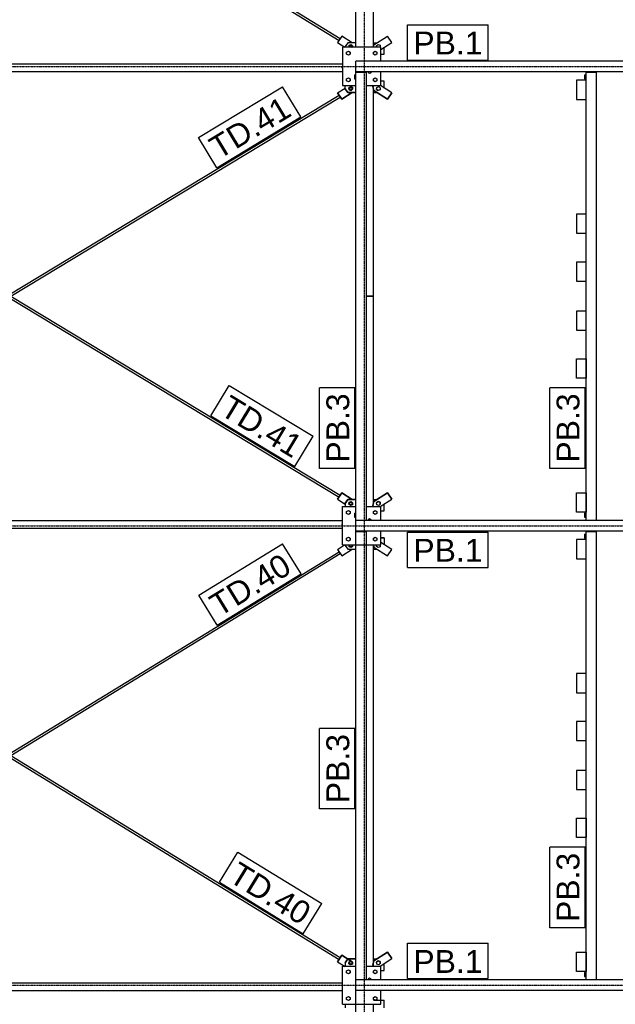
# Model space of a CAD drawing. Header units: millimetres. Extents: x -288865 to 11255, y 102926 to 380857.
# Tile 85 of 142: x -160826 to -157714, y 269613 to 274757. Entities that reach past the tile are written whole.
import ezdxf

# ---------------------------------------------------------------- set-up
doc = ezdxf.new("R2010")
doc.units = ezdxf.units.MM
doc.header["$MEASUREMENT"] = 0
doc.set_wipeout_variables(frame=1)
doc.linetypes.add('DXK_LINE_DOT3', pattern=[5.9187, 2.979, -0.9799, 0.9799, -0.9799])
for name, color, linetype in [('TS_INNE_OBIEKTY', 7, 'Continuous'), ('TS_LINIE_WIDOCZNE', 7, 'Continuous'), ('TS_OPISY', 7, 'Continuous'), ('TS_OPISY_LINIE', 7, 'Continuous'), ('TS_OPISY_RAMKA', 7, 'Continuous')]:
    doc.layers.add(name, color=color, linetype=linetype)
doc.styles.add('ARIAL', font='arial.ttf')

# ---------------------------------------------------------------- blocks, each defined once
blk = doc.blocks.new('Part-65880428-1371 - 1330')
at = {"layer": 'TS_LINIE_WIDOCZNE', "color": 1, "linetype": 'Continuous'}
for p, q in [((38556.8, 57190.4), (38553.6, 57185.3)), ((38553.6, 57185.3), (38558.2, 57164.6)), ((38553.6, 57185.3), (38553.6, 57185.2)), ((38558.2, 57164.5), (38553.6, 57185.2)), ((38558.2, 57164.6), (38629.9, 57119)), ((38558.2, 57164.6), (38558.2, 57164.5)), ((38629.9, 57118.9), (38558.2, 57164.5)), ((38651.4, 57152.8), (38592.2, 57190.4)), ((38629.9, 57119), (38651.4, 57152.8)), ((38651.4, 57152.7), (38629.9, 57118.9)), ((38651.4, 57152.8), (38651.4, 57152.7)), ((38629.9, 57119), (38629.9, 57118.9))]:
    blk.add_line(p, q, dxfattribs=at)
blk = doc.blocks.new('Part-65880428-1372 - 1330')
at = {"layer": 'TS_LINIE_WIDOCZNE', "color": 1, "linetype": 'Continuous'}
for p, q in [((38558.2, 57402.8), (38629.9, 57448.4)), ((38595, 57378.8), (38651.4, 57414.7)), ((38595, 57378.7), (38651.4, 57414.6)), ((38651.4, 57414.7), (38629.9, 57448.4)), ((38651.4, 57414.6), (38651.4, 57414.7)), ((38555.4, 57390.4), (38558.2, 57402.8))]:
    blk.add_line(p, q, dxfattribs=at)
blk = doc.blocks.new('Part-65880428-1373 - 1330')
at = {"layer": 'TS_LINIE_WIDOCZNE', "color": 1, "linetype": 'Continuous'}
for p, q in [((38407.6, 57174), (38407.6, 57190.4)), ((38407.6, 57173.8), (38407.6, 57174)), ((38407.6, 57174), (38422.6, 57154)), ((38422.6, 57153.8), (38407.6, 57173.8)), ((38422.6, 57153.8), (38422.6, 57154)), ((38422.6, 57154), (38464.5, 57154)), ((38464.5, 57153.8), (38422.6, 57153.8)), ((38430.6, 57174.1), (38431, 57176.3)), ((38431, 57172), (38430.6, 57174.1)), ((38431, 57176.1), (38430.7, 57174.1)), ((38431, 57176.3), (38432, 57178.2)), ((38432, 57178.1), (38431, 57176.1)), ((38432, 57170), (38431, 57172)), ((38432, 57178.2), (38433.5, 57179.8)), ((38433.5, 57179.6), (38432, 57178.1)), ((38433.5, 57168.5), (38432, 57170)), ((38433.5, 57179.8), (38435.5, 57180.8)), ((38435.5, 57180.6), (38433.5, 57179.6)), ((38435.5, 57167.5), (38433.5, 57168.5)), ((38435.5, 57180.8), (38437.6, 57181.1)), ((38437.6, 57181), (38435.5, 57180.6)), ((38437.6, 57167.1), (38435.5, 57167.5)), ((38437.6, 57181), (38437.6, 57181.1)), ((38437.6, 57181.1), (38439.8, 57180.8)), ((38439.8, 57180.6), (38437.6, 57181)), ((38439.8, 57167.5), (38437.6, 57167.1)), ((38439.8, 57180.8), (38441.8, 57179.8)), ((38441.8, 57179.6), (38439.8, 57180.6)), ((38441.8, 57168.5), (38439.8, 57167.5)), ((38441.8, 57179.8), (38443.3, 57178.2)), ((38443.3, 57178.1), (38441.8, 57179.6)), ((38443.3, 57170), (38441.8, 57168.5)), ((38443.3, 57178.2), (38444.3, 57176.3)), ((38444.3, 57176.1), (38443.3, 57178.1)), ((38444.3, 57172), (38443.3, 57170)), ((38444.3, 57176.3), (38444.6, 57174.1)), ((38444.6, 57174.1), (38444.3, 57176.1)), ((38444.6, 57174.1), (38444.3, 57172))]:
    blk.add_line(p, q, dxfattribs=at)
blk = doc.blocks.new('Part-65880428-1374 - 1330')
at = {"layer": 'TS_LINIE_WIDOCZNE', "color": 1, "linetype": 'Continuous'}
for p, q in [((38612.4, 57214), (38595, 57214)), ((38612.4, 57177.6), (38612.4, 57214)), ((38555.5, 57154), (38574.8, 57154)), ((38555.5, 57153.8), (38575, 57153.8))]:
    blk.add_line(p, q, dxfattribs=at)
blk = doc.blocks.new('Part-65880428-1375 - 1330')
at = {"layer": 'TS_LINIE_WIDOCZNE', "color": 1, "linetype": 'Continuous'}
for p, q in [((38422.7, 57413.8), (38407.7, 57393.8)), ((38464.5, 57413.8), (38422.7, 57413.8)), ((38407.7, 57393.8), (38407.7, 57390.4)), ((38430.7, 57393.8), (38431, 57395.9)), ((38431, 57391.6), (38430.7, 57393.8)), ((38431, 57395.9), (38432, 57397.9)), ((38431.6, 57390.4), (38431, 57391.6)), ((38432, 57397.9), (38433.5, 57399.4)), ((38433.5, 57399.4), (38435.5, 57400.4)), ((38435.5, 57400.4), (38437.7, 57400.8)), ((38437.7, 57400.6), (38437.7, 57400.8)), ((38437.7, 57400.8), (38439.8, 57400.4)), ((38439.8, 57400.4), (38441.8, 57399.4)), ((38441.8, 57399.4), (38443.3, 57397.9)), ((38443.3, 57397.9), (38444.3, 57395.9)), ((38443.7, 57390.4), (38444.3, 57391.6)), ((38444.3, 57395.9), (38444.7, 57393.8)), ((38444.7, 57393.8), (38444.3, 57391.6))]:
    blk.add_line(p, q, dxfattribs=at)
blk = doc.blocks.new('Part-65880428-1376 - 1330')
at = {"layer": 'TS_LINIE_WIDOCZNE', "color": 1, "linetype": 'Continuous'}
for p, q in [((38555.5, 57413.8), (38575.4, 57413.8)), ((38612.3, 57353.8), (38612.3, 57389.7)), ((38595, 57353.8), (38612.3, 57353.8)), ((38595, 57353.6), (38612.3, 57353.6)), ((38612.3, 57353.6), (38612.3, 57353.8))]:
    blk.add_line(p, q, dxfattribs=at)
blk = doc.blocks.new('Part-65880428-1379 - 1330')
at = {"layer": 'TS_LINIE_WIDOCZNE', "color": 1, "linetype": 'Continuous'}
for p, q in [((38558.2, 55017.2), (38629.9, 55062.7)), ((38629.9, 55062.6), (38558.2, 55017)), ((38629.9, 55062.7), (38651.4, 55029)), ((38629.9, 55062.7), (38629.9, 55062.6)), ((38651.4, 55028.9), (38629.9, 55062.6)), ((38553.6, 54996.5), (38558.2, 55017.2)), ((38558.2, 55017), (38553.6, 54996.3)), ((38553.6, 54996.3), (38553.6, 54996.5)), ((38557.4, 54990.4), (38553.6, 54996.3)), ((38558.2, 55017.2), (38558.2, 55017)), ((38590.9, 54990.4), (38651.4, 55028.9)), ((38651.4, 55029), (38651.4, 55028.9))]:
    blk.add_line(p, q, dxfattribs=at)
blk = doc.blocks.new('Part-65880428-1380 - 1330')
at = {"layer": 'TS_LINIE_WIDOCZNE', "color": 1, "linetype": 'Continuous'}
for p, q in [((38555.6, 54790.4), (38558.2, 54778.8)), ((38651.4, 54767.1), (38595, 54802.9)), ((38651.4, 54767), (38595, 54802.8)), ((38558.2, 54778.8), (38629.9, 54733.2)), ((38629.9, 54733.2), (38651.4, 54767)), ((38651.4, 54767), (38651.4, 54767.1))]:
    blk.add_line(p, q, dxfattribs=at)
blk = doc.blocks.new('Part-65880428-1381 - 1330')
at = {"layer": 'TS_LINIE_WIDOCZNE', "color": 1, "linetype": 'Continuous'}
for p, q in [((38407.6, 55007.8), (38422.6, 55027.8)), ((38422.6, 55027.7), (38407.6, 55007.7)), ((38407.6, 55007.8), (38407.6, 54990.4)), ((38422.6, 55027.8), (38464.5, 55027.8)), ((38422.6, 55027.7), (38422.6, 55027.8)), ((38464.5, 55027.7), (38422.6, 55027.7)), ((38430.6, 55007.5), (38431, 55009.7)), ((38431, 55005.3), (38430.6, 55007.5)), ((38430.7, 55007.6), (38431, 55005.5)), ((38431, 55009.7), (38432, 55011.6)), ((38431, 55005.5), (38432, 55003.5)), ((38432, 55003.4), (38431, 55005.3)), ((38432, 55011.6), (38433.5, 55013.2)), ((38432, 55003.5), (38433.5, 55002)), ((38433.5, 55001.8), (38432, 55003.4)), ((38433.5, 55013.2), (38435.5, 55014.2)), ((38433.5, 55002), (38435.5, 55001)), ((38435.5, 55000.8), (38433.5, 55001.8)), ((38435.5, 55014.2), (38437.6, 55014.5)), ((38435.5, 55001), (38437.6, 55000.7)), ((38437.6, 55000.5), (38435.5, 55000.8)), ((38437.6, 55014.5), (38439.8, 55014.2)), ((38437.6, 55000.7), (38439.8, 55001)), ((38439.8, 55000.8), (38437.6, 55000.5)), ((38437.6, 55000.5), (38437.6, 55000.7)), ((38439.8, 55014.2), (38441.8, 55013.2)), ((38439.8, 55001), (38441.8, 55002)), ((38441.8, 55001.8), (38439.8, 55000.8)), ((38441.8, 55013.2), (38443.3, 55011.6)), ((38441.8, 55002), (38443.3, 55003.5)), ((38443.3, 55003.4), (38441.8, 55001.8)), ((38443.3, 55011.6), (38444.3, 55009.7)), ((38443.3, 55003.5), (38444.3, 55005.5)), ((38444.3, 55005.3), (38443.3, 55003.4)), ((38444.3, 55009.7), (38444.6, 55007.5)), ((38444.3, 55005.5), (38444.6, 55007.6)), ((38444.6, 55007.5), (38444.3, 55005.3))]:
    blk.add_line(p, q, dxfattribs=at)
blk = doc.blocks.new('Part-65880428-1382 - 1330')
at = {"layer": 'TS_LINIE_WIDOCZNE', "color": 1, "linetype": 'Continuous'}
for p, q in [((38555.5, 55027.8), (38575, 55027.8)), ((38555.5, 55027.7), (38574.8, 55027.7)), ((38612.4, 54967.7), (38612.4, 55004.1)), ((38595, 54967.7), (38612.4, 54967.7))]:
    blk.add_line(p, q, dxfattribs=at)
blk = doc.blocks.new('Part-65880428-1762 - 1330')
at = {"layer": 'TS_LINIE_WIDOCZNE', "color": 1, "linetype": 'Continuous'}
for p, q in [((39674.5, 57260.4), (39674.5, 57262.9)), ((39682.5, 57260.4), (39682.5, 57262.9))]:
    blk.add_line(p, q, dxfattribs=at)
blk = doc.blocks.new('Part-65880428-1383 - 1330')
at = {"layer": 'TS_LINIE_WIDOCZNE', "color": 1, "linetype": 'Continuous'}
for p, q in [((38407.7, 54790.4), (38407.7, 54787.9)), ((38407.7, 54787.9), (38422.7, 54767.9)), ((38430.7, 54787.9), (38431, 54790)), ((38431, 54785.7), (38430.7, 54787.9)), ((38431, 54790), (38431.2, 54790.4)), ((38432, 54783.7), (38431, 54785.7)), ((38444.3, 54785.7), (38443.3, 54783.7)), ((38444.1, 54790.4), (38444.3, 54790)), ((38444.3, 54790), (38444.7, 54787.9)), ((38444.7, 54787.9), (38444.3, 54785.7)), ((38422.7, 54767.9), (38464.5, 54767.9)), ((38433.5, 54782.2), (38432, 54783.7)), ((38435.5, 54781.2), (38433.5, 54782.2)), ((38437.7, 54780.9), (38435.5, 54781.2)), ((38439.8, 54781.2), (38437.7, 54780.9)), ((38437.7, 54780.9), (38437.7, 54781)), ((38441.8, 54782.2), (38439.8, 54781.2)), ((38443.3, 54783.7), (38441.8, 54782.2))]:
    blk.add_line(p, q, dxfattribs=at)
blk = doc.blocks.new('Part-65880428-1384 - 1330')
at = {"layer": 'TS_LINIE_WIDOCZNE', "color": 1, "linetype": 'Continuous'}
for p, q in [((38595, 54828), (38612.3, 54828)), ((38612.3, 54827.8), (38595, 54827.8)), ((38612.3, 54828), (38612.3, 54791.9)), ((38555.5, 54767.9), (38575.4, 54767.9))]:
    blk.add_line(p, q, dxfattribs=at)
blk = doc.blocks.new('Part-65880428-1760 - 1330')
at = {"layer": 'TS_LINIE_WIDOCZNE', "color": 1, "linetype": 'Continuous'}
for p, q in [((39674.5, 54917.9), (39674.5, 54920.4)), ((39682.5, 54917.9), (39682.5, 54920.4))]:
    blk.add_line(p, q, dxfattribs=at)
blk = doc.blocks.new('Part-65880428-1764 - 1330')
at = {"layer": 'TS_LINIE_WIDOCZNE', "color": 1, "linetype": 'Continuous'}
for p, q in [((38471.5, 54917.9), (38471.5, 54920.4)), ((38479.5, 54917.9), (38479.5, 54920.4))]:
    blk.add_line(p, q, dxfattribs=at)
blk = doc.blocks.new('Part-65880428-1561 - 1330')
at = {"layer": 'TS_LINIE_WIDOCZNE', "color": 1, "linetype": 'Continuous'}
for p, q in [((36650, 53696.9), (38376.1, 54755.2)), ((36661.3, 53689.8), (38382.5, 54745)), ((35147.8, 52776), (36638.5, 53689.9)), ((35154.1, 52765.8), (36650, 53682.9)), ((35148.7, 52774.6), (35147.8, 52776)), ((35150.8, 52771), (35148.7, 52774.6)), ((35151.8, 52769.5), (35150.8, 52771))]:
    blk.add_line(p, q, dxfattribs=at)
blk = doc.blocks.new('Part-65880428-1559 - 1330')
at = {"layer": 'TS_LINIE_WIDOCZNE', "color": 1, "linetype": 'Continuous'}
for p, q in [((35154.1, 59414.9), (36649.6, 58498.5)), ((35147.8, 59404.7), (35148.7, 59406.1)), ((35147.8, 59404.7), (36638.1, 58491.5)), ((35148.7, 59406.1), (35150.9, 59409.7)), ((35150.9, 59409.7), (35151.8, 59411.2)), ((36660.9, 58491.6), (38382.5, 57436.6)), ((36649.6, 58484.4), (38376.1, 57426.5))]:
    blk.add_line(p, q, dxfattribs=at)
blk = doc.blocks.new('Part-65880428-1541 - 1330')
at = {"layer": 'TS_LINIE_WIDOCZNE', "color": 1, "linetype": 'Continuous'}
for p, q in [((39667.5, 54920.4), (39667.5, 57260.4)), ((39667.5, 57260.4), (39722.5, 57260.4)), ((39722.5, 54920.4), (39722.5, 57260.4)), ((39667.5, 54920.4), (39722.5, 54920.4))]:
    blk.add_line(p, q, dxfattribs=at)
blk = doc.blocks.new('Part-65880428-1481 - 1330')
at = {"layer": 'TS_LINIE_WIDOCZNE', "color": 1, "linetype": 'Continuous'}
for p, q in [((38464.5, 57390.4), (38464.5, 62102.5)), ((38555.5, 57390.7), (38555.5, 59592.8)), ((38555.5, 57188.3), (38555.5, 57190.4)), ((38555.5, 56090.8), (38555.5, 57176.8)), ((38519.5, 56090.8), (38555.5, 56090.8))]:
    blk.add_line(p, q, dxfattribs=at)
blk = doc.blocks.new('Part-65880428-1563 - 1330')
at = {"layer": 'TS_LINIE_WIDOCZNE', "color": 1, "linetype": 'Continuous'}
for p, q in [((36650, 56097.7), (38376.2, 57140.8)), ((36661.5, 56090.7), (38382.6, 57130.6)), ((35148.7, 55190.5), (36638.4, 56090.7)), ((35154.9, 55180.3), (36650, 56083.7)), ((35152.6, 55184.1), (35148.7, 55190.5)), ((35153.4, 55182.7), (35154.9, 55180.3))]:
    blk.add_line(p, q, dxfattribs=at)
blk = doc.blocks.new('Part-65880428-1663 - 1330')
at = {"layer": 'TS_LINIE_WIDOCZNE', "color": 1, "linetype": 'Continuous'}
for p, q in [((38368.6, 57152.8), (38407.6, 57177.6)), ((38368.6, 57152.7), (38368.6, 57152.8)), ((38368.6, 57152.8), (38390.1, 57119)), ((38390.1, 57118.9), (38368.6, 57152.7)), ((38445, 57153.8), (38390.1, 57118.9)), ((38390.1, 57119), (38444.8, 57153.8)), ((38390.1, 57118.9), (38390.1, 57119))]:
    blk.add_line(p, q, dxfattribs=at)
blk = doc.blocks.new('Part-65880428-1531 - 1330')
at = {"layer": 'TS_LINIE_WIDOCZNE', "color": 1, "linetype": 'Continuous'}
for p, q in [((42155.5, 54917.9), (38464.5, 54917.9)), ((38464.5, 54862.9), (38464.5, 54917.9)), ((42155.5, 54862.9), (42155.5, 54917.9)), ((42155.5, 54862.9), (38464.5, 54862.9))]:
    blk.add_line(p, q, dxfattribs=at)
blk = doc.blocks.new('Part-65880428-1532 - 1330')
at = {"layer": 'TS_LINIE_WIDOCZNE', "color": 1, "linetype": 'Continuous'}
for p, q in [((38595, 57390.4), (38395, 57390.4)), ((38395, 57390.4), (38395, 57190.4)), ((38595, 57317.9), (38595, 57390.4)), ((38595, 57190.4), (38595, 57262.9)), ((38395, 57190.4), (38464.5, 57190.4)), ((38519.5, 57190.4), (38595, 57190.4))]:
    blk.add_line(p, q, dxfattribs=at)
blk.add_arc((38536, 57264.4), 10, 188.8423, 351.1577, dxfattribs=at)
blk = doc.blocks.new('Part-65880428-1534 - 1330')
at = {"layer": 'TS_LINIE_WIDOCZNE', "color": 1, "linetype": 'Continuous'}
for p, q in [((38464.5, 54920.4), (38464.5, 57260.4)), ((38464.5, 57260.4), (38519.5, 57260.4)), ((38519.5, 54920.4), (38519.5, 57260.4)), ((38464.5, 54920.4), (38519.5, 54920.4))]:
    blk.add_line(p, q, dxfattribs=at)
blk = doc.blocks.new('Part-65880428-1535 - 1330')
at = {"layer": 'TS_LINIE_WIDOCZNE', "color": 1, "linetype": 'Continuous'}
for p, q in [((38395, 54990.4), (38464.5, 54990.4)), ((38395, 54790.4), (38395, 54990.4)), ((38519.5, 54990.4), (38595, 54990.4)), ((38595, 54917.9), (38595, 54990.4)), ((38595, 54790.4), (38595, 54862.9)), ((38395, 54790.4), (38595, 54790.4))]:
    blk.add_line(p, q, dxfattribs=at)
blk.add_arc((38536, 54916.4), 10, 8.8826, 171.1174, dxfattribs=at)
blk = doc.blocks.new('Part-65880428-1546 - 1330')
at = {"layer": 'TS_LINIE_WIDOCZNE', "color": 1, "linetype": 'Continuous'}
blk.add_line((38532.4, 54925.5), (38539.6, 54925.5), dxfattribs=at)
blk = doc.blocks.new('Part-65880428-1560 - 1330')
at = {"layer": 'TS_LINIE_WIDOCZNE', "color": 1, "linetype": 'Continuous'}
for p, q in [((35147.6, 54603.9), (35148.6, 54605.5)), ((35148.4, 54605.4), (35147.6, 54603.9)), ((35147.6, 54603.9), (36638.7, 53689.8)), ((35149.1, 54606.5), (35148.4, 54605.4)), ((35148.6, 54605.5), (35150.8, 54609.1)), ((35150.8, 54609.1), (35153, 54612.7)), ((35151.3, 54610), (35152.9, 54612.6)), ((35153.9, 54614.2), (35152.9, 54612.6)), ((35153, 54612.7), (35153.9, 54614.2)), ((35153.9, 54614.2), (36650, 53696.9)), ((36650, 53682.9), (38376.1, 52624.7)), ((36661.5, 53689.9), (38382.5, 52634.8))]:
    blk.add_line(p, q, dxfattribs=at)
blk = doc.blocks.new('Part-65880428-1562 - 1330')
at = {"layer": 'TS_LINIE_WIDOCZNE', "color": 1, "linetype": 'Continuous'}
for p, q in [((35148.6, 56990.9), (35154.8, 57001.2)), ((35154.8, 57001.2), (36650, 56097.7)), ((35148.6, 56990.9), (36638.5, 56090.7)), ((36650, 56083.7), (38376.1, 55040.7)), ((36661.6, 56090.7), (38382.5, 55050.8))]:
    blk.add_line(p, q, dxfattribs=at)
blk = doc.blocks.new('Part-65880428-1578 - 1330')
at = {"layer": 'TS_LINIE_WIDOCZNE', "color": 1, "linetype": 'Continuous'}
for p, q in [((42155.5, 57317.9), (38464.5, 57317.9)), ((38464.5, 57262.9), (38464.5, 57317.9)), ((42155.5, 57262.9), (42155.5, 57317.9)), ((42155.5, 57262.9), (38464.5, 57262.9))]:
    blk.add_line(p, q, dxfattribs=at)
blk = doc.blocks.new('Part-65880428-1656 - 1330')
at = {"layer": 'TS_LINIE_WIDOCZNE', "color": 1, "linetype": 'Continuous'}
for p, q in [((38392.7, 57280.8), (38392.7, 57286.8)), ((38392.7, 57286.8), (38395, 57286.8)), ((38395, 57280.8), (38392.7, 57280.8))]:
    blk.add_line(p, q, dxfattribs=at)
blk = doc.blocks.new('GridLine-65880428-2355 - 1330')
at = {"layer": 'TS_INNE_OBIEKTY', "color": 4, "linetype": 'DXK_LINE_DOT3'}
blk.add_line((38510, 49250.8), (38510, 62316), dxfattribs=at)
blk = doc.blocks.new('Part-65880428-1658 - 1330')
at = {"layer": 'TS_LINIE_WIDOCZNE', "color": 1, "linetype": 'Continuous'}
for p, q in [((38392.7, 54894.8), (38392.7, 54900.8)), ((38392.7, 54900.8), (38395, 54900.8)), ((38395, 54894.8), (38392.7, 54894.8))]:
    blk.add_line(p, q, dxfattribs=at)
blk = doc.blocks.new('Part-65880428-1662 - 1330')
at = {"layer": 'TS_LINIE_WIDOCZNE', "color": 1, "linetype": 'Continuous'}
for p, q in [((38390.1, 57448.4), (38368.6, 57414.7)), ((38368.6, 57414.7), (38406.8, 57390.4)), ((38368.6, 57414.7), (38368.6, 57414.6)), ((38368.6, 57414.6), (38406.6, 57390.4)), ((38444.6, 57413.8), (38390.1, 57448.4))]:
    blk.add_line(p, q, dxfattribs=at)
blk = doc.blocks.new('Part-65880428-1668 - 1330')
at = {"layer": 'TS_LINIE_WIDOCZNE', "color": 1, "linetype": 'Continuous'}
for p, q in [((38368.6, 52613), (38390.1, 52646.7)), ((38390.1, 52646.6), (38368.6, 52612.9)), ((38390.1, 52646.6), (38390.1, 52646.7)), ((38390.1, 52646.7), (38445, 52611.8)), ((38444.8, 52611.8), (38390.1, 52646.6)), ((38368.6, 52612.9), (38368.6, 52613)), ((38368.6, 52612.9), (38407.6, 52588))]:
    blk.add_line(p, q, dxfattribs=at)
blk = doc.blocks.new('Part-65880428-1669 - 1330')
at = {"layer": 'TS_LINIE_WIDOCZNE', "color": 1, "linetype": 'Continuous'}
for p, q in [((38368.6, 54767.1), (38405.3, 54790.4)), ((38368.6, 54767), (38405.5, 54790.4)), ((38368.6, 54767.1), (38368.6, 54767)), ((38368.6, 54767), (38390.1, 54733.2)), ((38390.1, 54733.2), (38444.6, 54767.9))]:
    blk.add_line(p, q, dxfattribs=at)
blk = doc.blocks.new('Part-65880428-1670 - 1330')
at = {"layer": 'TS_LINIE_WIDOCZNE', "color": 1, "linetype": 'Continuous'}
for p, q in [((38368.6, 55029), (38390.1, 55062.7)), ((38390.1, 55062.6), (38368.6, 55028.9)), ((38390.1, 55062.6), (38390.1, 55062.7)), ((38390.1, 55062.7), (38445, 55027.8)), ((38444.8, 55027.8), (38390.1, 55062.6)), ((38368.6, 55028.9), (38368.6, 55029)), ((38368.6, 55028.9), (38407.6, 55004.1))]:
    blk.add_line(p, q, dxfattribs=at)
blk = doc.blocks.new('Part-65880428-1832 - 1330')
at = {"layer": 'TS_LINIE_WIDOCZNE', "color": 1, "linetype": 'Continuous'}
for p, q in [((34871.6, 57286.8), (34871.6, 57303.8)), ((34871.6, 57303.8), (38395, 57303.8)), ((34871.6, 57263.8), (34871.6, 57280.8)), ((34871.6, 57263.8), (38395, 57263.8))]:
    blk.add_line(p, q, dxfattribs=at)
blk = doc.blocks.new('Bolt-65880428-1846 - 1330')
at = {"layer": 'TS_INNE_OBIEKTY', "color": 1, "linetype": 'Continuous'}
for p, q in [((38416, 57365.6), (38425, 57370.8)), ((38416, 57355.2), (38416, 57365.6)), ((38425, 57370.8), (38434, 57365.6)), ((38434, 57365.6), (38434, 57355.2)), ((38556, 57365.6), (38565, 57370.8)), ((38556, 57355.2), (38556, 57365.6)), ((38565, 57370.8), (38574, 57365.6)), ((38574, 57365.6), (38574, 57355.2)), ((38425, 57350), (38416, 57355.2)), ((38434, 57355.2), (38425, 57350)), ((38565, 57350), (38556, 57355.2)), ((38574, 57355.2), (38565, 57350)), ((38416, 57225.6), (38425, 57230.8)), ((38416, 57215.2), (38416, 57225.6)), ((38425, 57210), (38416, 57215.2)), ((38425, 57230.8), (38434, 57225.6)), ((38434, 57215.2), (38425, 57210)), ((38434, 57225.6), (38434, 57215.2)), ((38556, 57225.6), (38565, 57230.8)), ((38556, 57215.2), (38556, 57225.6)), ((38565, 57210), (38556, 57215.2)), ((38565, 57230.8), (38574, 57225.6)), ((38574, 57215.2), (38565, 57210)), ((38574, 57225.6), (38574, 57215.2))]:
    blk.add_line(p, q, dxfattribs=at)
blk = doc.blocks.new('Part-65880428-1765 - 1330')
at = {"layer": 'TS_LINIE_WIDOCZNE', "color": 1, "linetype": 'Continuous'}
for p, q in [((38471.5, 57260.4), (38471.5, 57262.9)), ((38479.5, 57260.4), (38479.5, 57262.9))]:
    blk.add_line(p, q, dxfattribs=at)
blk = doc.blocks.new('Part-65880428-1831 - 1330')
at = {"layer": 'TS_LINIE_WIDOCZNE', "color": 1, "linetype": 'Continuous'}
for p, q in [((34871.6, 54900.8), (34871.6, 54917.8)), ((34871.6, 54917.8), (38395, 54917.8)), ((34871.6, 54877.8), (34871.6, 54894.8)), ((34871.6, 54877.8), (38395, 54877.8))]:
    blk.add_line(p, q, dxfattribs=at)
blk = doc.blocks.new('Bolt-65880428-1847 - 1330')
at = {"layer": 'TS_INNE_OBIEKTY', "color": 1, "linetype": 'Continuous'}
for p, q in [((38416, 54965.6), (38425, 54970.8)), ((38416, 54955.2), (38416, 54965.6)), ((38425, 54950), (38416, 54955.2)), ((38425, 54970.8), (38434, 54965.6)), ((38434, 54955.2), (38425, 54950)), ((38434, 54965.6), (38434, 54955.2)), ((38556, 54965.6), (38565, 54970.8)), ((38556, 54955.2), (38556, 54965.6)), ((38565, 54950), (38556, 54955.2)), ((38565, 54970.8), (38574, 54965.6)), ((38574, 54955.2), (38565, 54950)), ((38574, 54965.6), (38574, 54955.2)), ((38416, 54825.6), (38425, 54830.8)), ((38416, 54815.2), (38416, 54825.6)), ((38425, 54810), (38416, 54815.2)), ((38425, 54830.8), (38434, 54825.6)), ((38434, 54815.2), (38425, 54810)), ((38434, 54825.6), (38434, 54815.2)), ((38556, 54825.6), (38565, 54830.8)), ((38556, 54815.2), (38556, 54825.6)), ((38565, 54810), (38556, 54815.2)), ((38565, 54830.8), (38574, 54825.6)), ((38574, 54815.2), (38565, 54810)), ((38574, 54825.6), (38574, 54815.2))]:
    blk.add_line(p, q, dxfattribs=at)
blk = doc.blocks.new('Bolt-65880428-1909 - 1330')
at = {"layer": 'TS_INNE_OBIEKTY', "color": 1, "linetype": 'Continuous'}
for p, q in [((38428.1, 57390.7), (38429.3, 57401)), ((38428.1, 57390.5), (38428.1, 57390.7)), ((38428.4, 57390.4), (38428.1, 57390.7)), ((38428.2, 57390.4), (38428.1, 57390.5)), ((38429.3, 57401), (38438.9, 57405.1)), ((38438.9, 57405.1), (38447.2, 57398.8)), ((38447.2, 57398.8), (38446.2, 57390.4)), ((38446.2, 57390.4), (38447.2, 57398.7))]:
    blk.add_line(p, q, dxfattribs=at)
blk = doc.blocks.new('Bolt-65880428-1910 - 1330')
at = {"layer": 'TS_INNE_OBIEKTY', "color": 1, "linetype": 'Continuous'}
for p, q in [((38572.8, 57170.7), (38574, 57181)), ((38572.8, 57170.5), (38572.8, 57170.7)), ((38581.1, 57164.5), (38572.8, 57170.7)), ((38572.8, 57170.5), (38581.1, 57164.3)), ((38574, 57181), (38583.6, 57185.1)), ((38590.7, 57168.5), (38581.1, 57164.5)), ((38590.7, 57168.4), (38581.1, 57164.3)), ((38581.1, 57164.3), (38581.1, 57164.5)), ((38583.6, 57185.1), (38591.9, 57178.9)), ((38591.9, 57178.9), (38590.7, 57168.5)), ((38591.9, 57178.7), (38590.7, 57168.4)), ((38590.7, 57168.4), (38590.7, 57168.5))]:
    blk.add_line(p, q, dxfattribs=at)
blk = doc.blocks.new('Bolt-65880428-1911 - 1330')
at = {"layer": 'TS_INNE_OBIEKTY', "color": 1, "linetype": 'Continuous'}
for p, q in [((38572.8, 57398.7), (38581.1, 57404.9)), ((38573.8, 57390.4), (38572.8, 57398.7)), ((38573.8, 57390.4), (38572.8, 57398.5)), ((38581.1, 57404.9), (38590.7, 57400.8)), ((38590.7, 57400.8), (38591.9, 57390.5)), ((38591.9, 57390.5), (38591.8, 57390.4)), ((38591.9, 57390.4), (38591.9, 57390.5))]:
    blk.add_line(p, q, dxfattribs=at)
blk = doc.blocks.new('Bolt-65880428-1912 - 1330')
at = {"layer": 'TS_INNE_OBIEKTY', "color": 1, "linetype": 'Continuous'}
for p, q in [((38428.1, 57179), (38436.4, 57185.2)), ((38429.3, 57168.7), (38428.1, 57179)), ((38429.3, 57168.5), (38428.1, 57178.9)), ((38429.3, 57168.5), (38429.3, 57168.7)), ((38438.9, 57164.6), (38429.3, 57168.7)), ((38429.3, 57168.5), (38438.9, 57164.5)), ((38436.4, 57185.2), (38446, 57181.2)), ((38447.2, 57170.9), (38438.9, 57164.6)), ((38438.9, 57164.5), (38447.2, 57170.7)), ((38438.9, 57164.5), (38438.9, 57164.6)), ((38446, 57181.2), (38447.2, 57170.9)), ((38447.2, 57170.7), (38447.2, 57170.9))]:
    blk.add_line(p, q, dxfattribs=at)
blk = doc.blocks.new('Bolt-65880428-1919 - 1330')
at = {"layer": 'TS_INNE_OBIEKTY', "color": 1, "linetype": 'Continuous'}
for p, q in [((38581.1, 55017.3), (38572.8, 55011.1)), ((38572.8, 55010.9), (38581.1, 55017.2)), ((38572.8, 55011.1), (38572.8, 55010.9)), ((38574, 55000.6), (38572.8, 55010.9)), ((38583.6, 54996.6), (38574, 55000.6)), ((38590.7, 55013.3), (38581.1, 55017.3)), ((38581.1, 55017.3), (38581.1, 55017.2)), ((38581.1, 55017.2), (38590.7, 55013.1)), ((38591.9, 55002.8), (38583.6, 54996.6)), ((38591.9, 55002.9), (38590.7, 55013.3)), ((38590.7, 55013.3), (38590.7, 55013.1)), ((38590.7, 55013.1), (38591.9, 55002.8))]:
    blk.add_line(p, q, dxfattribs=at)
blk = doc.blocks.new('Bolt-65880428-1920 - 1330')
at = {"layer": 'TS_INNE_OBIEKTY', "color": 1, "linetype": 'Continuous'}
for p, q in [((38429.3, 54780.7), (38428.2, 54790.4)), ((38447.2, 54783), (38446.3, 54790.4)), ((38446.3, 54790.4), (38447.2, 54782.8)), ((38438.9, 54776.6), (38429.3, 54780.7)), ((38447.2, 54782.8), (38438.9, 54776.6))]:
    blk.add_line(p, q, dxfattribs=at)
blk = doc.blocks.new('Bolt-65880428-1921 - 1330')
at = {"layer": 'TS_INNE_OBIEKTY', "color": 1, "linetype": 'Continuous'}
for p, q in [((38572.8, 54783.1), (38573.7, 54790.4)), ((38572.8, 54783), (38573.7, 54790.4)), ((38591.8, 54790.4), (38590.7, 54780.8)), ((38581.1, 54776.7), (38572.8, 54783)), ((38590.7, 54780.8), (38581.1, 54776.7))]:
    blk.add_line(p, q, dxfattribs=at)
blk = doc.blocks.new('Bolt-65880428-1922 - 1330')
at = {"layer": 'TS_INNE_OBIEKTY', "color": 1, "linetype": 'Continuous'}
for p, q in [((38428.1, 55002.8), (38429.3, 55013.1)), ((38428.1, 55002.6), (38429.3, 55012.9)), ((38436.4, 54996.4), (38428.1, 55002.6)), ((38429.3, 55013.1), (38438.9, 55017.2)), ((38429.3, 55012.9), (38438.9, 55017)), ((38429.3, 55012.9), (38429.3, 55013.1)), ((38446, 55000.5), (38436.4, 54996.4)), ((38447.2, 55010.9), (38438.9, 55017.2)), ((38438.9, 55017.2), (38438.9, 55017)), ((38438.9, 55017), (38447.2, 55010.8)), ((38447.2, 55010.8), (38446, 55000.5)), ((38447.2, 55010.8), (38447.2, 55010.9))]:
    blk.add_line(p, q, dxfattribs=at)
blk = doc.blocks.new('Bolt-65880428-2008 - 1330')
at = {"layer": 'TS_INNE_OBIEKTY', "color": 1, "linetype": 'Continuous'}
for p, q in [((39659.6, 54955.8), (39659.6, 54935)), ((39659.6, 54955.8), (39667.5, 54955.8)), ((39659.6, 54950.6), (39667.5, 54950.6)), ((39659.6, 54940.2), (39667.5, 54940.2)), ((39659.6, 54935), (39667.5, 54935))]:
    blk.add_line(p, q, dxfattribs=at)
blk = doc.blocks.new('Bolt-65880428-2010 - 1330')
at = {"layer": 'TS_INNE_OBIEKTY', "color": 1, "linetype": 'Continuous'}
for p, q in [((39659.6, 57245.8), (39659.6, 57225)), ((39659.6, 57245.8), (39667.5, 57245.8)), ((39659.6, 57240.6), (39667.5, 57240.6)), ((39659.6, 57230.2), (39667.5, 57230.2)), ((39659.6, 57225), (39667.5, 57225))]:
    blk.add_line(p, q, dxfattribs=at)
blk = doc.blocks.new('Bolt-65880428-2012 - 1330')
at = {"layer": 'TS_INNE_OBIEKTY', "color": 1, "linetype": 'Continuous'}
for p, q in [((38456.6, 54955.8), (38456.6, 54935)), ((38456.6, 54955.8), (38464.5, 54955.8)), ((38456.6, 54950.6), (38464.5, 54950.6)), ((38456.6, 54940.2), (38464.5, 54940.2)), ((38456.6, 54935), (38464.5, 54935))]:
    blk.add_line(p, q, dxfattribs=at)
blk = doc.blocks.new('Bolt-65880428-2013 - 1330')
at = {"layer": 'TS_INNE_OBIEKTY', "color": 1, "linetype": 'Continuous'}
for p, q in [((38456.6, 57245.8), (38456.6, 57225)), ((38456.6, 57245.8), (38464.5, 57245.8)), ((38456.6, 57240.6), (38464.5, 57240.6)), ((38456.6, 57230.2), (38464.5, 57230.2)), ((38456.6, 57225), (38464.5, 57225))]:
    blk.add_line(p, q, dxfattribs=at)
blk = doc.blocks.new('GridLine-65880428-2366 - 1330')
at = {"layer": 'TS_INNE_OBIEKTY', "color": 4, "linetype": 'DXK_LINE_DOT3'}
blk.add_line((33695.7, 57290.2), (51415.1, 57290.2), dxfattribs=at)
blk = doc.blocks.new('Part-65880428-3167 - 1330')
at = {"layer": 'TS_LINIE_WIDOCZNE', "color": 1, "linetype": 'Continuous'}
for p, q in [((39617.5, 55062.4), (39667.5, 55062.4)), ((39617.5, 54962.4), (39617.5, 55062.4)), ((39667.5, 55062.4), (39667.5, 54962.4)), ((39667.5, 54962.4), (39617.5, 54962.4))]:
    blk.add_line(p, q, dxfattribs=at)
blk = doc.blocks.new('GridLine-65880428-2364 - 1330')
at = {"layer": 'TS_INNE_OBIEKTY', "color": 4, "linetype": 'DXK_LINE_DOT3'}
blk.add_line((33695.7, 52490.2), (51415.1, 52490.2), dxfattribs=at)
blk = doc.blocks.new('GridLine-65880428-2365 - 1330')
at = {"layer": 'TS_INNE_OBIEKTY', "color": 4, "linetype": 'DXK_LINE_DOT3'}
blk.add_line((33695.7, 54890.2), (51415.1, 54890.2), dxfattribs=at)
blk = doc.blocks.new('Part-65880428-3163 - 1330')
at = {"layer": 'TS_LINIE_WIDOCZNE', "color": 1, "linetype": 'Continuous'}
for p, q in [((39667.5, 57218.4), (39617.5, 57218.4)), ((39617.5, 57218.4), (39617.5, 57118.4)), ((39667.5, 57118.4), (39667.5, 57218.4)), ((39617.5, 57118.4), (39667.5, 57118.4))]:
    blk.add_line(p, q, dxfattribs=at)
blk = doc.blocks.new('Part-65880428-3164 - 1330')
at = {"layer": 'TS_LINIE_WIDOCZNE', "color": 1, "linetype": 'Continuous'}
for p, q in [((39667.5, 56518.4), (39617.5, 56518.4)), ((39617.5, 56518.4), (39617.5, 56418.4)), ((39667.5, 56418.4), (39667.5, 56518.4)), ((39617.5, 56418.4), (39667.5, 56418.4))]:
    blk.add_line(p, q, dxfattribs=at)
blk = doc.blocks.new('Part-65880428-3165 - 1330')
at = {"layer": 'TS_LINIE_WIDOCZNE', "color": 1, "linetype": 'Continuous'}
for p, q in [((39667.5, 56268.4), (39617.5, 56268.4)), ((39617.5, 56268.4), (39617.5, 56168.4)), ((39667.5, 56168.4), (39667.5, 56268.4)), ((39617.5, 56168.4), (39667.5, 56168.4))]:
    blk.add_line(p, q, dxfattribs=at)
blk = doc.blocks.new('Part-65880428-3166 - 1330')
at = {"layer": 'TS_LINIE_WIDOCZNE', "color": 1, "linetype": 'Continuous'}
for p, q in [((39667.5, 56012.4), (39617.5, 56012.4)), ((39617.5, 56012.4), (39617.5, 55912.4)), ((39667.5, 55912.4), (39667.5, 56012.4)), ((39617.5, 55912.4), (39667.5, 55912.4))]:
    blk.add_line(p, q, dxfattribs=at)
blk = doc.blocks.new('Part-65880428-3168 - 1330')
at = {"layer": 'TS_LINIE_WIDOCZNE', "color": 1, "linetype": 'Continuous'}
for p, q in [((39617.5, 55762.4), (39667.5, 55762.4)), ((39617.5, 55662.4), (39617.5, 55762.4)), ((39667.5, 55762.4), (39667.5, 55662.4)), ((39667.5, 55662.4), (39617.5, 55662.4))]:
    blk.add_line(p, q, dxfattribs=at)
blk = doc.blocks.new('Mark-65880428-5436 - 1330')
blk.add_wipeout([(38179, 52800.6), (38244.3, 52907.2), (37857.5, 53144.4), (37792.2, 53037.8)]).dxf.layer = 'TS_OPISY_LINIE'
blk.add_wipeout([(38179, 52800.6), (38244.3, 52907.2), (37857.5, 53144.4), (37792.2, 53037.8)]).dxf.layer = 'TS_OPISY_LINIE'
at = {"layer": 'TS_OPISY_RAMKA', "linetype": 'Continuous'}
for p, q in [((37750.9, 53027.9), (37847.6, 53185.6)), ((37847.6, 53185.6), (38285.6, 52917.1)), ((37750.9, 53027.9), (38188.9, 52759.4)), ((38188.9, 52759.4), (38285.6, 52917.1))]:
    blk.add_line(p, q, dxfattribs=at)
at = {"layer": 'TS_OPISY', "style": 'ARIAL'}
blk.add_text('TD.40', height=119.38, rotation=-31.5127, dxfattribs=at).set_placement((37792.2, 53037.8))
blk = doc.blocks.new('Mark-65880428-5437 - 1330')
blk.add_wipeout([(38136.3, 54649.2), (38071, 54755.8), (37684.2, 54518.6), (37749.5, 54412.1)]).dxf.layer = 'TS_OPISY_LINIE'
blk.add_wipeout([(38136.3, 54649.2), (38071, 54755.8), (37684.2, 54518.6), (37749.5, 54412.1)]).dxf.layer = 'TS_OPISY_LINIE'
at = {"layer": 'TS_OPISY_RAMKA', "linetype": 'Continuous'}
for p, q in [((37642.9, 54528.5), (38080.9, 54797)), ((38177.6, 54639.3), (38080.9, 54797)), ((37739.6, 54370.8), (38177.6, 54639.3)), ((37739.6, 54370.8), (37642.9, 54528.5))]:
    blk.add_line(p, q, dxfattribs=at)
at = {"layer": 'TS_OPISY', "style": 'ARIAL'}
blk.add_text('TD.40', height=119.38, rotation=31.5127, dxfattribs=at).set_placement((37749.5, 54412.1))
blk = doc.blocks.new('Mark-65880428-5439 - 1330')
blk.add_wipeout([(38135.7, 57036.3), (38071, 57143.3), (37682.7, 56908.6), (37747.3, 56801.7)]).dxf.layer = 'TS_OPISY_LINIE'
blk.add_wipeout([(38135.7, 57036.3), (38071, 57143.3), (37682.7, 56908.6), (37747.3, 56801.7)]).dxf.layer = 'TS_OPISY_LINIE'
at = {"layer": 'TS_OPISY_RAMKA', "linetype": 'Continuous'}
for p, q in [((37641.5, 56918.8), (38081.2, 57184.5)), ((38176.8, 57026.2), (38081.2, 57184.5)), ((37737.1, 56760.5), (38176.8, 57026.2)), ((37737.1, 56760.5), (37641.5, 56918.8))]:
    blk.add_line(p, q, dxfattribs=at)
at = {"layer": 'TS_OPISY', "style": 'ARIAL'}
blk.add_text('TD.41', height=119.38, rotation=31.1403, dxfattribs=at).set_placement((37747.3, 56801.7))
blk = doc.blocks.new('Mark-65880428-5272 - 1330')
at = {"layer": 'TS_OPISY_RAMKA', "linetype": 'Continuous'}
for p, q in [((39477.5, 55190.4), (39477.5, 55611.5)), ((39662.5, 55611.5), (39477.5, 55611.5)), ((39662.5, 55190.4), (39662.5, 55611.5)), ((39662.5, 55190.4), (39477.5, 55190.4))]:
    blk.add_line(p, q, dxfattribs=at)
blk.add_wipeout([(39632.5, 55581.5), (39507.5, 55581.5), (39507.5, 55220.4), (39632.5, 55220.4)]).dxf.layer = 'TS_OPISY_LINIE'
blk.add_wipeout([(39632.5, 55581.5), (39507.5, 55581.5), (39507.5, 55220.4), (39632.5, 55220.4)]).dxf.layer = 'TS_OPISY_LINIE'
at = {"layer": 'TS_OPISY', "style": 'ARIAL'}
blk.add_text('PB.3', height=119.38, rotation=90.0002, dxfattribs=at).set_placement((39632.5, 55220.4))
blk = doc.blocks.new('Mark-65880428-5299 - 1330')
at = {"layer": 'TS_OPISY_RAMKA', "linetype": 'Continuous'}
for p, q in [((38734.5, 54857.9), (39155.6, 54857.9)), ((38734.5, 54672.9), (38734.5, 54857.9)), ((39155.6, 54672.9), (39155.6, 54857.9)), ((38734.5, 54672.9), (39155.6, 54672.9))]:
    blk.add_line(p, q, dxfattribs=at)
blk.add_wipeout([(39125.6, 54702.9), (39125.6, 54827.9), (38764.5, 54827.9), (38764.5, 54702.9)]).dxf.layer = 'TS_OPISY_LINIE'
blk.add_wipeout([(39125.6, 54702.9), (39125.6, 54827.9), (38764.5, 54827.9), (38764.5, 54702.9)]).dxf.layer = 'TS_OPISY_LINIE'
at = {"layer": 'TS_OPISY', "style": 'ARIAL'}
blk.add_text('PB.1', height=119.38, dxfattribs=at).set_placement((38764.5, 54702.9))
blk = doc.blocks.new('Mark-65880428-5300 - 1330')
at = {"layer": 'TS_OPISY_RAMKA', "linetype": 'Continuous'}
for p, q in [((38274.5, 55190.4), (38274.5, 55611.5)), ((38459.5, 55611.5), (38274.5, 55611.5)), ((38459.5, 55190.4), (38459.5, 55611.5)), ((38459.5, 55190.4), (38274.5, 55190.4))]:
    blk.add_line(p, q, dxfattribs=at)
blk.add_wipeout([(38429.5, 55581.5), (38304.5, 55581.5), (38304.5, 55220.4), (38429.5, 55220.4)]).dxf.layer = 'TS_OPISY_LINIE'
blk.add_wipeout([(38429.5, 55581.5), (38304.5, 55581.5), (38304.5, 55220.4), (38429.5, 55220.4)]).dxf.layer = 'TS_OPISY_LINIE'
at = {"layer": 'TS_OPISY', "style": 'ARIAL'}
blk.add_text('PB.3', height=119.38, rotation=90.0002, dxfattribs=at).set_placement((38429.5, 55220.4))
blk = doc.blocks.new('Mark-65880428-5301 - 1330')
at = {"layer": 'TS_OPISY_RAMKA', "linetype": 'Continuous'}
for p, q in [((38734.5, 57507.9), (39155.6, 57507.9)), ((38734.5, 57322.9), (38734.5, 57507.9)), ((39155.6, 57322.9), (39155.6, 57507.9)), ((38734.5, 57322.9), (39155.6, 57322.9))]:
    blk.add_line(p, q, dxfattribs=at)
blk.add_wipeout([(39125.6, 57352.9), (39125.6, 57477.9), (38764.5, 57477.9), (38764.5, 57352.9)]).dxf.layer = 'TS_OPISY_LINIE'
blk.add_wipeout([(39125.6, 57352.9), (39125.6, 57477.9), (38764.5, 57477.9), (38764.5, 57352.9)]).dxf.layer = 'TS_OPISY_LINIE'
at = {"layer": 'TS_OPISY', "style": 'ARIAL'}
blk.add_text('PB.1', height=119.38, dxfattribs=at).set_placement((38764.5, 57352.9))
blk = doc.blocks.new('Mark-65880428-5438 - 1330')
blk.add_wipeout([(38135.2, 55241.2), (38199.8, 55348.2), (37811.5, 55582.8), (37746.8, 55475.8)]).dxf.layer = 'TS_OPISY_LINIE'
blk.add_wipeout([(38135.2, 55241.2), (38199.8, 55348.2), (37811.5, 55582.8), (37746.8, 55475.8)]).dxf.layer = 'TS_OPISY_LINIE'
at = {"layer": 'TS_OPISY_RAMKA', "linetype": 'Continuous'}
for p, q in [((37705.6, 55465.7), (37801.3, 55624)), ((37801.3, 55624), (38241, 55358.3)), ((37705.6, 55465.7), (38145.3, 55200)), ((38145.3, 55200), (38241, 55358.3))]:
    blk.add_line(p, q, dxfattribs=at)
at = {"layer": 'TS_OPISY', "style": 'ARIAL'}
blk.add_text('TD.41', height=119.38, rotation=-31.1403, dxfattribs=at).set_placement((37746.8, 55475.8))

msp = doc.modelspace()

# ---------------------------------------------------------------- linework, layer by layer
at = {"layer": 'TS_LINIE_WIDOCZNE', "color": 1, "linetype": 'Continuous'}
for p, q in [((-158978.2, 273313.1), (-159014.2, 273313.1)), ((-158978.2, 272227.1), (-158978.2, 273313.1)), ((-158978.2, 272212.6), (-158978.2, 272215.6)), ((-159069.2, 267300.7), (-159069.2, 272012.6)), ((-158978.2, 269811.1), (-158978.2, 272012.6)), ((-162662.2, 269724.1), (-159138.7, 269724.1)), ((-162662.2, 269684.1), (-159138.7, 269684.1)), ((-159126.1, 269612.2), (-159126.1, 269612.6)), ((-159126.1, 269612.6), (-159126.1, 269594.1)), ((-158978.2, 269634.2), (-158921.4, 269634.2)), ((-158978.2, 267300.7), (-158978.2, 269612.6)), ((-158938.7, 269634.1), (-158921.4, 269634.1)), ((-158921.4, 269594.1), (-158921.4, 269634.2))]:
    msp.add_line(p, q, dxfattribs=at)

# ---------------------------------------------------------------- block references
for name, p in [('GridLine-65880428-2355 - 1330', (-197533.7, 217222.2)), ('Part-65880428-1481 - 1330', (-197533.7, 217222.2)), ('Part-65880428-1559 - 1330', (-197533.7, 217222.2)), ('Part-65880428-1662 - 1330', (-197533.7, 217222.2)), ('Part-65880428-1372 - 1330', (-197533.7, 217222.2)), ('GridLine-65880428-2366 - 1330', (-197533.7, 217222.2)), ('Part-65880428-1532 - 1330', (-197533.7, 217222.2)), ('Part-65880428-1375 - 1330', (-197533.7, 217222.2)), ('Bolt-65880428-1846 - 1330', (-197533.7, 217222.2)), ('Bolt-65880428-1909 - 1330', (-197533.7, 217222.2)), ('Part-65880428-1376 - 1330', (-197533.7, 217222.2)), ('Bolt-65880428-1911 - 1330', (-197533.7, 217222.2)), ('Part-65880428-1578 - 1330', (-197533.7, 217222.2)), ('Part-65880428-1832 - 1330', (-197533.7, 217222.2)), ('Part-65880428-1656 - 1330', (-197533.7, 217222.2)), ('Bolt-65880428-2013 - 1330', (-197533.7, 217222.2)), ('Part-65880428-1534 - 1330', (-197533.7, 217222.2)), ('Part-65880428-1765 - 1330', (-197533.7, 217222.2)), ('Part-65880428-1374 - 1330', (-197533.7, 217222.2)), ('Part-65880428-3163 - 1330', (-197533.7, 217222.2)), ('Bolt-65880428-2010 - 1330', (-197533.7, 217222.2)), ('Part-65880428-1541 - 1330', (-197533.7, 217222.2)), ('Part-65880428-1762 - 1330', (-197533.7, 217222.2)), ('Part-65880428-1663 - 1330', (-197533.7, 217222.2)), ('Part-65880428-1373 - 1330', (-197533.7, 217222.2)), ('Bolt-65880428-1912 - 1330', (-197533.7, 217222.2)), ('Part-65880428-1371 - 1330', (-197533.7, 217222.2)), ('Bolt-65880428-1910 - 1330', (-197533.7, 217222.2)), ('Part-65880428-1563 - 1330', (-197533.7, 217222.2)), ('Part-65880428-1562 - 1330', (-197533.7, 217222.2)), ('Part-65880428-3164 - 1330', (-197533.7, 217222.2)), ('Part-65880428-3165 - 1330', (-197533.7, 217222.2)), ('Part-65880428-3166 - 1330', (-197533.7, 217222.2)), ('Part-65880428-3168 - 1330', (-197533.7, 217222.2)), ('Part-65880428-1670 - 1330', (-197533.7, 217222.2)), ('Part-65880428-1379 - 1330', (-197533.7, 217222.2)), ('Part-65880428-3167 - 1330', (-197533.7, 217222.2)), ('GridLine-65880428-2365 - 1330', (-197533.7, 217222.2)), ('Part-65880428-1381 - 1330', (-197533.7, 217222.2)), ('Bolt-65880428-1922 - 1330', (-197533.7, 217222.2)), ('Part-65880428-1382 - 1330', (-197533.7, 217222.2)), ('Bolt-65880428-1919 - 1330', (-197533.7, 217222.2)), ('Part-65880428-1535 - 1330', (-197533.7, 217222.2)), ('Bolt-65880428-1847 - 1330', (-197533.7, 217222.2)), ('Bolt-65880428-2012 - 1330', (-197533.7, 217222.2)), ('Bolt-65880428-2008 - 1330', (-197533.7, 217222.2)), ('Part-65880428-1831 - 1330', (-197533.7, 217222.2)), ('Part-65880428-1658 - 1330', (-197533.7, 217222.2)), ('Part-65880428-1531 - 1330', (-197533.7, 217222.2)), ('Part-65880428-1764 - 1330', (-197533.7, 217222.2)), ('Part-65880428-1546 - 1330', (-197533.7, 217222.2)), ('Part-65880428-1760 - 1330', (-197533.7, 217222.2)), ('Part-65880428-1534 - 1330', (-197533.7, 214822.2)), ('Part-65880428-1541 - 1330', (-197533.7, 214822.2)), ('Part-65880428-1762 - 1330', (-197533.7, 214822.2)), ('Part-65880428-1384 - 1330', (-197533.7, 217222.2)), ('Part-65880428-1380 - 1330', (-197533.7, 217222.2)), ('Part-65880428-3163 - 1330', (-197533.7, 214822.2)), ('Bolt-65880428-2010 - 1330', (-197533.7, 214822.2)), ('Part-65880428-1561 - 1330', (-197533.7, 217222.2)), ('Part-65880428-1669 - 1330', (-197533.7, 217222.2)), ('Part-65880428-1383 - 1330', (-197533.7, 217222.2)), ('Bolt-65880428-1920 - 1330', (-197533.7, 217222.2)), ('Bolt-65880428-1921 - 1330', (-197533.7, 217222.2)), ('Part-65880428-1560 - 1330', (-197533.7, 217222.2)), ('Part-65880428-3164 - 1330', (-197533.7, 214822.2)), ('Part-65880428-3165 - 1330', (-197533.7, 214822.2)), ('Part-65880428-3166 - 1330', (-197533.7, 214822.2)), ('Part-65880428-3168 - 1330', (-197533.7, 214822.2)), ('Part-65880428-1668 - 1330', (-197533.7, 217222.2)), ('Part-65880428-1379 - 1330', (-197533.7, 214822.2)), ('Part-65880428-3167 - 1330', (-197533.7, 214822.2)), ('GridLine-65880428-2364 - 1330', (-197533.7, 217222.2)), ('Part-65880428-1535 - 1330', (-197533.7, 214822.2)), ('Part-65880428-1381 - 1330', (-197533.7, 214822.2)), ('Bolt-65880428-1922 - 1330', (-197533.7, 214822.2)), ('Part-65880428-1382 - 1330', (-197533.7, 214822.2)), ('Bolt-65880428-1919 - 1330', (-197533.7, 214822.2)), ('Bolt-65880428-1847 - 1330', (-197533.7, 214822.2)), ('Bolt-65880428-2008 - 1330', (-197533.7, 214822.2)), ('Part-65880428-1531 - 1330', (-197533.7, 214822.2)), ('Part-65880428-1760 - 1330', (-197533.7, 214822.2))]:
    msp.add_blockref(name, p)

# ---------------------------------------------------------------- next in the draw order: block references
for name, p in [('Mark-65880428-5301 - 1330', (-197533.7, 217222.2)), ('Mark-65880428-5439 - 1330', (-197533.7, 217222.2)), ('Mark-65880428-5438 - 1330', (-197533.7, 217222.2)), ('Mark-65880428-5300 - 1330', (-197533.7, 217222.2)), ('Mark-65880428-5272 - 1330', (-197533.7, 217222.2)), ('Mark-65880428-5299 - 1330', (-197533.7, 217222.2)), ('Mark-65880428-5437 - 1330', (-197533.7, 217222.2)), ('Mark-65880428-5300 - 1330', (-197533.7, 215442.7)), ('Mark-65880428-5272 - 1330', (-197533.7, 214822.2)), ('Mark-65880428-5436 - 1330', (-197533.7, 217222.2)), ('Mark-65880428-5299 - 1330', (-197533.7, 215073.8))]:
    msp.add_blockref(name, p)

doc.saveas('drawing.dxf')
